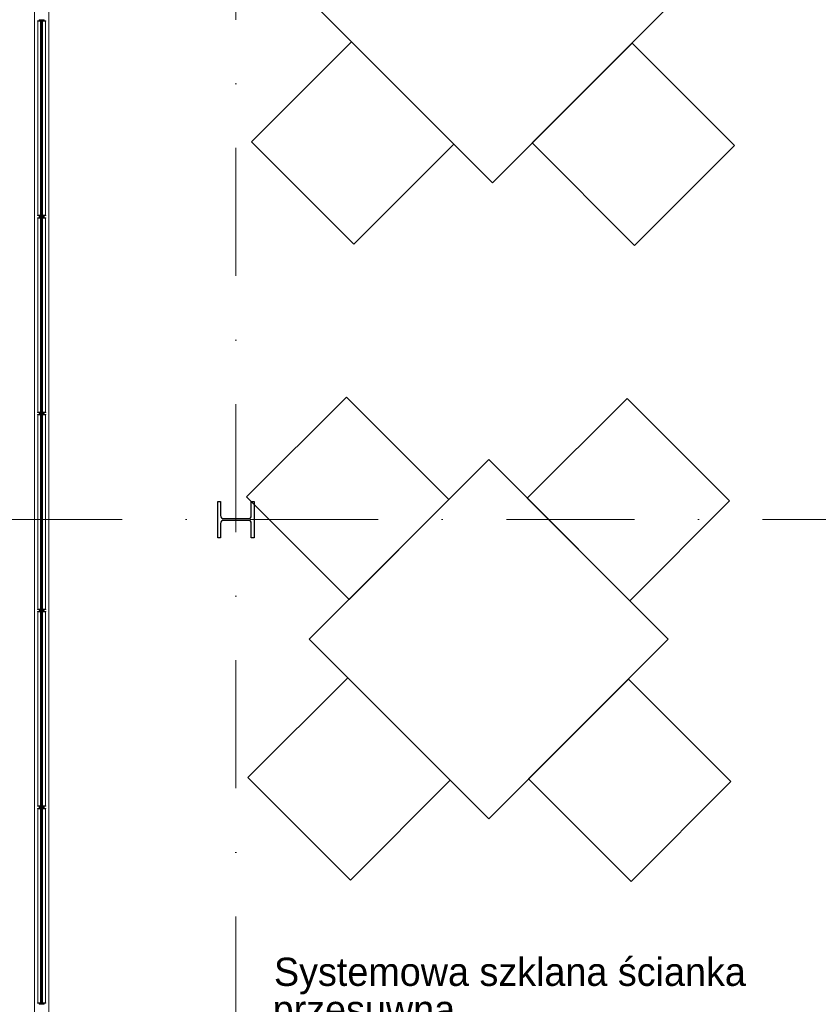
# Model space of a CAD drawing. Header units: metres. Extents: x 10441 to 19716, y -6570 to 1447.
# Tile 4 of 136: x 15769 to 16165, y -6130 to -5641. Entities that reach past the tile are written whole.
import ezdxf
from ezdxf.enums import TextEntityAlignment as Align

# ---------------------------------------------------------------- set-up
doc = ezdxf.new("R2010")
doc.units = ezdxf.units.M
doc.header["$MEASUREMENT"] = 0
doc.linetypes.add('8', pattern=[0.5, 0.25, -0.25])
doc.linetypes.add('DASHDOT', pattern=[25.4, 12.7, -6.35, 0, -6.35])
doc.layers.get('0').update_dxf_attribs({"color": 8})
for name, color, linetype, lineweight in [('#elektryczne', 8, 'Continuous', 20), ('_K_stal', 8, 'Continuous', 25), ('A_B.CIENKIE', 8, 'Continuous', 9), ('A_OPISY', 8, 'Continuous', 18), ('A_OSIE', 8, 'Continuous', 13), ('A_OZACZENIE DRZWI', 8, 'Continuous', 13), ('A_OZNACZENIA OKIEN', 8, 'Continuous', 13), ('A_STOLARKA', 8, 'Continuous', 5)]:
    doc.layers.add(name, color=color, linetype=linetype, lineweight=lineweight)
doc.styles.add('m1_romans', font='romans.shx', dxfattribs={"width": 0.8})
doc.styles.add('opisy okien', font='txt', dxfattribs={"height": 15})

# ---------------------------------------------------------------- blocks, each defined once
blk = doc.blocks.new('podkład')
at = {"color": 8}
for p, q in [((11731.6, -3388.59), (11820.7, -3477.68)), ((11820.7, -3477.68), (11909.79, -3388.59)), ((11701.22, -3457.24), (11750.74, -3407.72)), ((11750.74, -3407.72), (11801.56, -3458.55)), ((11890, -3408.38), (11840.49, -3457.89)), ((11940.83, -3459.2), (11890, -3408.38)), ((11752.05, -3508.06), (11701.22, -3457.24)), ((11801.56, -3458.55), (11752.05, -3508.06)), ((11840.49, -3457.89), (11891.31, -3508.72)), ((11891.31, -3508.72), (11940.83, -3459.2)), ((11748.28, -3583.96), (11698.77, -3633.48)), ((11799.11, -3634.79), (11748.28, -3583.96)), ((11887.55, -3584.62), (11838.03, -3634.13)), ((11938.37, -3635.44), (11887.55, -3584.62)), ((11818.9, -3615), (11729.8, -3704.09)), ((11907.99, -3704.09), (11818.9, -3615)), ((11698.77, -3633.48), (11749.59, -3684.3)), ((11838.03, -3634.13), (11888.86, -3684.96)), ((11749.59, -3684.3), (11799.11, -3634.79)), ((11888.86, -3684.96), (11938.37, -3635.44)), ((11729.8, -3704.09), (11818.9, -3793.19)), ((11818.9, -3793.19), (11907.99, -3704.09)), ((11699.42, -3772.74), (11748.94, -3723.23)), ((11748.94, -3723.23), (11799.76, -3774.05)), ((11888.2, -3723.88), (11838.69, -3773.4)), ((11939.03, -3774.71), (11888.2, -3723.88)), ((11750.25, -3823.57), (11699.42, -3772.74)), ((11799.76, -3774.05), (11750.25, -3823.57)), ((11838.69, -3773.4), (11889.51, -3824.22)), ((11889.51, -3824.22), (11939.03, -3774.71))]:
    blk.add_line(p, q, dxfattribs=at)
at = {"layer": '_K_stal', "color": 8}
blk.add_lwpolyline([(11701.09, -3635.7), (11702.49, -3635.7), (11702.49, -3653.7), (11701.09, -3653.7), (11701.09, -3646.62, 0.414214), (11699.59, -3645.12), (11687.39, -3645.12, 0.414214), (11685.89, -3646.62), (11685.89, -3653.7), (11684.49, -3653.7), (11684.49, -3635.7), (11685.89, -3635.7), (11685.89, -3642.77, 0.414214), (11687.39, -3644.27), (11699.59, -3644.27, 0.414214), (11701.09, -3642.77)], format="xyb", close=True, dxfattribs=at)
at = {"layer": 'A_B.CIENKIE', "color": 8, "linetype": '8', "ltscale": 100}
blk.add_line((11593.49, -2008.7), (11593.49, -4188.5), dxfattribs=at)
at = {"layer": 'A_OSIE', "color": 8, "linetype": 'DASHDOT', "ltscale": 5}
for p, q in [((11693.49, -4159.34), (11693.49, -2044.7)), ((11573.49, -3644.7), (12494.75, -3644.7))]:
    blk.add_line(p, q, dxfattribs=at)
at = {"layer": 'A_STOLARKA', "color": 8}
for p, q in [((11593.49, -4178.81), (11593.49, -2419.46)), ((11600.69, -4174.29), (11600.69, -2419.46)), ((11595.09, -3397.26), (11596.29, -3396.96)), ((11595.09, -3397.41), (11599.09, -3397.41)), ((11595.13, -3493.71), (11595.13, -3397.41)), ((11595.84, -3396.89), (11595.84, -3397.07)), ((11596.29, -3396.96), (11595.84, -3396.96)), ((11595.89, -3396.84), (11596.34, -3396.76)), ((11596.29, -3396.96), (11596.34, -3396.96)), ((11596.29, -3396.96), (11597.89, -3396.96)), ((11596.34, -3396.96), (11596.34, -3396.76)), ((11596.39, -3396.71), (11597.79, -3396.71)), ((11596.69, -3396.96), (11596.59, -3397.06)), ((11596.59, -3397.06), (11596.59, -3494.06)), ((11597.49, -3396.96), (11596.69, -3396.96)), ((11597.09, -3396.96), (11597.09, -3494.16)), ((11597.59, -3397.06), (11597.49, -3396.96)), ((11597.59, -3494.06), (11597.59, -3397.06)), ((11597.84, -3396.76), (11598.3, -3396.84)), ((11597.84, -3396.96), (11597.84, -3396.76)), ((11597.84, -3396.96), (11597.89, -3396.96)), ((11598.34, -3396.96), (11597.89, -3396.96)), ((11597.89, -3396.96), (11599.09, -3397.26)), ((11598.34, -3397.07), (11598.34, -3396.89)), ((11599.06, -3397.41), (11599.06, -3493.71)), ((11595.09, -3493.71), (11599.09, -3493.71)), ((11595.09, -3493.86), (11596.29, -3494.16)), ((11595.09, -3494.96), (11596.29, -3494.66)), ((11595.09, -3495.11), (11599.09, -3495.11)), ((11595.13, -3591.41), (11595.13, -3495.11)), ((11595.84, -3494.24), (11595.84, -3494.05)), ((11596.29, -3494.17), (11595.84, -3494.17)), ((11595.84, -3494.59), (11595.84, -3494.77)), ((11596.29, -3494.66), (11595.84, -3494.66)), ((11595.89, -3494.29), (11596.34, -3494.37)), ((11595.89, -3494.54), (11596.34, -3494.46)), ((11596.29, -3494.16), (11597.89, -3494.16)), ((11596.29, -3494.17), (11596.34, -3494.17)), ((11596.29, -3494.66), (11596.34, -3494.66)), ((11596.29, -3494.66), (11597.89, -3494.66)), ((11596.34, -3494.16), (11596.34, -3494.36)), ((11596.34, -3494.66), (11596.34, -3494.46)), ((11596.39, -3494.41), (11597.79, -3494.41)), ((11596.39, -3494.41), (11597.79, -3494.41)), ((11596.59, -3494.06), (11596.69, -3494.16)), ((11596.69, -3494.66), (11596.59, -3494.76)), ((11596.59, -3494.76), (11596.59, -3591.76)), ((11596.69, -3494.16), (11597.49, -3494.16)), ((11597.49, -3494.66), (11596.69, -3494.66)), ((11597.09, -3494.66), (11597.09, -3591.86)), ((11597.49, -3494.16), (11597.59, -3494.06)), ((11597.59, -3494.76), (11597.49, -3494.66)), ((11597.59, -3591.76), (11597.59, -3494.76)), ((11597.84, -3494.16), (11597.84, -3494.36)), ((11597.84, -3494.17), (11597.89, -3494.17)), ((11597.84, -3494.37), (11598.3, -3494.29)), ((11597.84, -3494.46), (11598.3, -3494.54)), ((11597.84, -3494.66), (11597.84, -3494.46)), ((11597.84, -3494.66), (11597.89, -3494.66)), ((11597.89, -3494.16), (11599.09, -3493.86)), ((11598.34, -3494.17), (11597.89, -3494.17)), ((11598.34, -3494.66), (11597.89, -3494.66)), ((11597.89, -3494.66), (11599.09, -3494.96)), ((11598.34, -3494.05), (11598.34, -3494.24)), ((11598.34, -3494.77), (11598.34, -3494.59)), ((11599.06, -3495.11), (11599.06, -3591.41)), ((11595.09, -3591.41), (11599.09, -3591.41)), ((11595.09, -3591.56), (11596.29, -3591.86)), ((11595.09, -3592.66), (11596.29, -3592.36)), ((11595.09, -3592.81), (11599.09, -3592.81)), ((11595.13, -3689.11), (11595.13, -3592.81)), ((11595.84, -3591.94), (11595.84, -3591.75)), ((11596.29, -3591.87), (11595.84, -3591.87)), ((11595.85, -3592.29), (11595.85, -3592.47)), ((11596.3, -3592.36), (11595.85, -3592.36)), ((11595.89, -3591.99), (11596.34, -3592.07)), ((11595.89, -3592.24), (11596.34, -3592.16)), ((11596.29, -3591.86), (11597.89, -3591.86)), ((11596.29, -3591.87), (11596.34, -3591.87)), ((11596.29, -3592.36), (11597.89, -3592.36)), ((11596.3, -3592.36), (11596.34, -3592.36)), ((11596.34, -3591.86), (11596.34, -3592.06)), ((11596.34, -3592.36), (11596.34, -3592.16)), ((11596.39, -3592.11), (11597.79, -3592.11)), ((11596.39, -3592.11), (11597.79, -3592.11)), ((11596.59, -3591.76), (11596.69, -3591.86)), ((11596.69, -3592.36), (11596.59, -3592.46)), ((11596.59, -3592.46), (11596.59, -3689.46)), ((11596.69, -3591.86), (11597.49, -3591.86)), ((11597.49, -3592.36), (11596.69, -3592.36)), ((11597.09, -3592.36), (11597.09, -3689.56)), ((11597.49, -3591.86), (11597.59, -3591.76)), ((11597.59, -3592.46), (11597.49, -3592.36)), ((11597.59, -3689.46), (11597.59, -3592.46)), ((11597.84, -3591.86), (11597.84, -3592.06)), ((11597.84, -3591.87), (11597.89, -3591.87)), ((11597.84, -3592.07), (11598.3, -3591.99)), ((11597.84, -3592.16), (11598.3, -3592.24)), ((11597.84, -3592.36), (11597.84, -3592.16)), ((11597.84, -3592.36), (11597.9, -3592.36)), ((11597.89, -3591.86), (11599.09, -3591.56)), ((11598.34, -3591.87), (11597.89, -3591.87)), ((11597.89, -3592.36), (11599.09, -3592.66)), ((11598.35, -3592.36), (11597.9, -3592.36)), ((11598.34, -3591.75), (11598.34, -3591.94)), ((11598.35, -3592.47), (11598.35, -3592.29)), ((11599.06, -3592.81), (11599.06, -3689.11)), ((11595.09, -3689.11), (11599.09, -3689.11)), ((11595.09, -3689.26), (11596.29, -3689.56)), ((11595.09, -3690.36), (11596.29, -3690.06)), ((11595.09, -3690.51), (11599.09, -3690.51)), ((11595.13, -3786.82), (11595.13, -3690.51)), ((11595.84, -3689.99), (11595.84, -3690.17)), ((11596.29, -3690.06), (11595.84, -3690.06)), ((11595.85, -3689.64), (11595.85, -3689.46)), ((11596.3, -3689.57), (11595.85, -3689.57)), ((11595.89, -3689.69), (11596.34, -3689.77)), ((11595.89, -3689.94), (11596.34, -3689.86)), ((11596.29, -3689.56), (11597.89, -3689.56)), ((11596.29, -3690.06), (11596.34, -3690.06)), ((11596.29, -3690.06), (11597.89, -3690.06)), ((11596.3, -3689.57), (11596.34, -3689.57)), ((11596.34, -3689.56), (11596.34, -3689.76)), ((11596.34, -3690.06), (11596.34, -3689.86)), ((11596.39, -3689.81), (11597.79, -3689.81)), ((11596.39, -3689.81), (11597.79, -3689.81)), ((11596.59, -3689.46), (11596.69, -3689.56)), ((11596.69, -3690.06), (11596.59, -3690.16)), ((11596.59, -3690.16), (11596.59, -3787.17)), ((11596.69, -3689.56), (11597.49, -3689.56)), ((11597.49, -3690.06), (11596.69, -3690.06)), ((11597.09, -3690.06), (11597.09, -3787.27)), ((11597.49, -3689.56), (11597.59, -3689.46)), ((11597.59, -3690.16), (11597.49, -3690.06)), ((11597.59, -3787.17), (11597.59, -3690.16)), ((11597.84, -3689.56), (11597.84, -3689.76)), ((11597.84, -3689.57), (11597.9, -3689.57)), ((11597.84, -3689.77), (11598.3, -3689.69)), ((11597.84, -3689.86), (11598.3, -3689.94)), ((11597.84, -3690.06), (11597.84, -3689.86)), ((11597.84, -3690.06), (11597.89, -3690.06)), ((11597.89, -3689.56), (11599.09, -3689.26)), ((11598.34, -3690.06), (11597.89, -3690.06)), ((11597.89, -3690.06), (11599.09, -3690.36)), ((11598.35, -3689.57), (11597.9, -3689.57)), ((11598.34, -3690.17), (11598.34, -3689.99)), ((11598.35, -3689.46), (11598.35, -3689.64)), ((11599.06, -3690.51), (11599.06, -3786.82)), ((11595.09, -3786.82), (11599.09, -3786.82)), ((11595.09, -3786.97), (11596.29, -3787.27)), ((11595.09, -3788.07), (11596.29, -3787.77)), ((11595.09, -3788.22), (11599.09, -3788.22)), ((11595.13, -3884.52), (11595.13, -3788.22)), ((11595.84, -3787.34), (11595.84, -3787.16)), ((11596.29, -3787.27), (11595.84, -3787.27)), ((11595.84, -3787.69), (11595.84, -3787.88)), ((11596.29, -3787.76), (11595.84, -3787.76)), ((11595.89, -3787.39), (11596.34, -3787.47)), ((11595.89, -3787.64), (11596.34, -3787.56)), ((11596.29, -3787.27), (11596.34, -3787.27)), ((11596.29, -3787.27), (11597.89, -3787.27)), ((11596.29, -3787.76), (11596.34, -3787.76)), ((11596.29, -3787.77), (11597.89, -3787.77)), ((11596.34, -3787.27), (11596.34, -3787.47)), ((11596.34, -3787.77), (11596.34, -3787.57)), ((11596.39, -3787.52), (11597.79, -3787.52)), ((11596.39, -3787.52), (11597.79, -3787.52)), ((11596.59, -3787.17), (11596.69, -3787.27)), ((11596.69, -3787.77), (11596.59, -3787.87)), ((11596.59, -3787.87), (11596.59, -3884.87)), ((11596.69, -3787.27), (11597.49, -3787.27)), ((11597.49, -3787.77), (11596.69, -3787.77)), ((11597.09, -3787.77), (11597.09, -3884.97)), ((11597.49, -3787.27), (11597.59, -3787.17)), ((11597.59, -3787.87), (11597.49, -3787.77)), ((11597.59, -3884.87), (11597.59, -3787.87)), ((11597.84, -3787.27), (11597.89, -3787.27)), ((11597.84, -3787.27), (11597.84, -3787.47)), ((11597.84, -3787.47), (11598.3, -3787.39)), ((11597.84, -3787.56), (11598.3, -3787.64)), ((11597.84, -3787.77), (11597.84, -3787.57)), ((11597.84, -3787.76), (11597.89, -3787.76)), ((11597.89, -3787.27), (11599.09, -3786.97)), ((11598.34, -3787.27), (11597.89, -3787.27)), ((11598.34, -3787.76), (11597.89, -3787.76)), ((11597.89, -3787.77), (11599.09, -3788.07)), ((11598.34, -3787.16), (11598.34, -3787.34)), ((11598.34, -3787.88), (11598.34, -3787.69)), ((11599.06, -3788.22), (11599.06, -3884.52)), ((11595.09, -3884.52), (11599.09, -3884.52)), ((11595.09, -3884.67), (11596.29, -3884.97)), ((11595.84, -3885.04), (11595.84, -3884.86)), ((11596.29, -3884.97), (11595.84, -3884.97)), ((11595.89, -3885.09), (11596.34, -3885.17)), ((11596.29, -3884.97), (11596.34, -3884.97)), ((11596.29, -3884.97), (11597.89, -3884.97)), ((11596.34, -3884.97), (11596.34, -3885.17)), ((11596.39, -3885.22), (11597.79, -3885.22)), ((11596.59, -3884.87), (11596.69, -3884.97)), ((11596.69, -3884.97), (11597.49, -3884.97)), ((11597.49, -3884.97), (11597.59, -3884.87)), ((11597.84, -3884.97), (11597.89, -3884.97)), ((11597.84, -3884.97), (11597.84, -3885.17)), ((11597.84, -3885.17), (11598.3, -3885.09)), ((11597.89, -3884.97), (11599.09, -3884.67)), ((11598.34, -3884.97), (11597.89, -3884.97)), ((11598.34, -3884.86), (11598.34, -3885.04))]:
    blk.add_line(p, q, dxfattribs=at)
at = {"layer": 'A_STOLARKA', "color": 8, "ltscale": 0.1}
for p, q in [((11595.09, -3397.41), (11595.09, -3397.26)), ((11599.09, -3397.41), (11599.09, -3397.26)), ((11595.09, -3493.71), (11595.09, -3493.86)), ((11595.09, -3495.11), (11595.09, -3494.96)), ((11599.09, -3493.71), (11599.09, -3493.86)), ((11599.09, -3495.11), (11599.09, -3494.96)), ((11595.09, -3591.41), (11595.09, -3591.56)), ((11595.09, -3592.81), (11595.09, -3592.66)), ((11599.09, -3591.41), (11599.09, -3591.56)), ((11599.09, -3592.81), (11599.09, -3592.66)), ((11595.09, -3689.11), (11595.09, -3689.26)), ((11595.09, -3690.51), (11595.09, -3690.36)), ((11599.09, -3689.11), (11599.09, -3689.26)), ((11599.09, -3690.51), (11599.09, -3690.36)), ((11595.09, -3786.82), (11595.09, -3786.97)), ((11595.09, -3788.22), (11595.09, -3788.07)), ((11599.09, -3786.82), (11599.09, -3786.97)), ((11599.09, -3788.22), (11599.09, -3788.07)), ((11595.09, -3884.52), (11595.09, -3884.67)), ((11599.09, -3884.52), (11599.09, -3884.67))]:
    blk.add_line(p, q, dxfattribs=at)
at = {"layer": 'A_STOLARKA', "color": 8}
for centre in [(11597.09, -3403.46), (11597.09, -3403.46), (11597.09, -3487.66), (11597.09, -3501.16), (11597.09, -3501.16), (11597.09, -3585.36), (11597.09, -3598.86), (11597.09, -3598.86), (11597.09, -3683.06), (11597.09, -3696.56), (11597.09, -3696.56), (11597.09, -3780.77), (11597.09, -3794.26), (11597.09, -3794.27), (11597.09, -3878.47)]:
    blk.add_circle(centre, 0.5, dxfattribs=at)
for centre, start, end in [((11595.89, -3396.89), 100, 180), ((11596.39, -3396.76), 90, 180), ((11597.79, -3396.76), 0, 90), ((11598.29, -3396.89), 0, 80), ((11595.89, -3494.24), 180, 260), ((11595.89, -3494.59), 100, 180), ((11596.39, -3494.36), 180, 270), ((11596.39, -3494.46), 90, 180), ((11597.79, -3494.36), 270, 0), ((11597.79, -3494.46), 0, 90), ((11598.29, -3494.24), 280, 0), ((11598.29, -3494.59), 0, 80), ((11595.89, -3591.94), 180, 260), ((11595.9, -3592.29), 100, 180), ((11596.39, -3592.06), 180, 270), ((11596.39, -3592.16), 90, 180), ((11597.79, -3592.06), 270, 0), ((11597.79, -3592.16), 0, 90), ((11598.29, -3591.94), 280, 0), ((11598.3, -3592.29), 0, 80), ((11595.89, -3689.99), 100, 180), ((11595.9, -3689.64), 180, 260), ((11596.39, -3689.76), 180, 270), ((11596.39, -3689.86), 90, 180), ((11597.79, -3689.76), 270, 0), ((11597.79, -3689.86), 0, 90), ((11598.3, -3689.64), 280, 0), ((11598.29, -3689.99), 0, 80), ((11595.89, -3787.34), 180, 260), ((11595.89, -3787.69), 100, 180), ((11596.39, -3787.47), 180, 270), ((11596.39, -3787.57), 90, 180), ((11597.79, -3787.47), 270, 0), ((11597.79, -3787.57), 0, 90), ((11598.29, -3787.34), 280, 0), ((11598.29, -3787.69), 0, 80), ((11595.89, -3885.04), 180, 260), ((11596.39, -3885.17), 180, 270), ((11597.79, -3885.17), 270, 0), ((11598.29, -3885.04), 280, 0)]:
    blk.add_arc(centre, 0.05, start, end, dxfattribs=at)
at = {"layer": 'A_OPISY', "color": 8, "linetype": 'Continuous', "lineweight": 18, "style": 'opisy okien'}
for s, p in [('Systemowa szklana ścianka', (11712.36, -3876.09)), ('przesuwna', (11711.7, -3894.75))]:
    blk.add_text(s, height=14, dxfattribs=at).set_placement(p)
at = {"layer": 'A_OZACZENIE DRZWI', "color": 8, "ltscale": 0.1, "style": 'm1_romans', "width": 0.8}
for rotation, p in [(98.4861, (12735.07, -773.13)), (360, (12573.8, -1012.7)), (90, (11565.29, -1150.14)), (90, (11872.29, -1150.14)), (90, (12230.03, -1245.64)), (90, (12385.87, -1249.44)), (90, (11565.29, -1370.89)), (90, (11872.29, -1370.89)), (90, (12230.03, -1370.89)), (90, (12389.3, -1370.89)), (90, (11748.79, -1556.15)), (90, (11986.6, -1556.15)), (90, (12389.3, -1556.15)), (360, (12235.05, -1664.2)), (360, (12235.05, -1880.2)), (90, (11745.78, -2001.94))]:
    blk.add_attdef('SZEROKOSC', text='', height=10, rotation=rotation, dxfattribs=at).set_placement(p, align=Align.BOTTOM_CENTER)
for rotation, p in [(98.4861, (12738.56, -773.47)), (360, (12572.95, -1016.09)), (90, (11568.68, -1150.99)), (90, (11875.68, -1150.99)), (90, (12233.42, -1246.49)), (90, (12389.27, -1250.29)), (90, (11568.68, -1371.74)), (90, (11875.68, -1371.74)), (90, (12233.42, -1371.74)), (90, (12392.69, -1371.74)), (90, (11752.19, -1557)), (90, (11990, -1557)), (90, (12392.69, -1557)), (360, (12234.2, -1667.59)), (360, (12234.2, -1883.59)), (90, (11749.18, -2002.79))]:
    blk.add_attdef('WYSOKOSC', text='', height=10, rotation=rotation, dxfattribs=at).set_placement(p, align=Align.TOP_CENTER)
at = {"layer": 'A_OZNACZENIA OKIEN', "color": 8, "ltscale": 0.1, "style": 'm1_romans', "width": 0.8}
for rotation, p in [(278.8676, (13373.71, -593.04)), (278.8676, (12983.87, -650.74)), (278.8676, (12445.73, -730.4)), (278.8676, (12224.15, -763.19)), (0, (14017.48, -900.03)), (278.8676, (11021.54, -941.2)), (278.8676, (10640.69, -997.57)), (0, (14017.48, -1574.7)), (90, (10819.6, -2080.7)), (90, (11204.6, -2080.7)), (90, (11970.6, -2080.7)), (90, (13175.8, -2080.7)), (90, (13539.8, -2080.7))]:
    blk.add_attdef('SZEROKOSC', text='', height=10, rotation=rotation, dxfattribs=at).set_placement(p, align=Align.BOTTOM_CENTER)
for rotation, p in [(278.8676, (13403.28, -587.56)), (278.8676, (13013.44, -645.27)), (278.8676, (12475.3, -724.92)), (278.8676, (12253.72, -757.72)), (0, (14011.09, -903.42)), (278.8676, (11051.11, -935.72)), (278.8676, (10670.26, -992.09)), (0, (14011.09, -1578.09)), (90, (10823, -2081.55)), (90, (11208, -2081.55)), (90, (11974, -2081.55)), (90, (13179.19, -2081.55)), (90, (13543.19, -2081.55))]:
    blk.add_attdef('WYSOKOSC', text='', height=10, rotation=rotation, dxfattribs=at).set_placement(p, align=Align.TOP_CENTER)

msp = doc.modelspace()

# ---------------------------------------------------------------- block references
at = {"layer": '#elektryczne', "color": 8, "linetype": 'Continuous', "lineweight": 18}
msp.add_blockref('podkład', (4182.37, -2244.78), dxfattribs=at)

doc.saveas('drawing.dxf')
